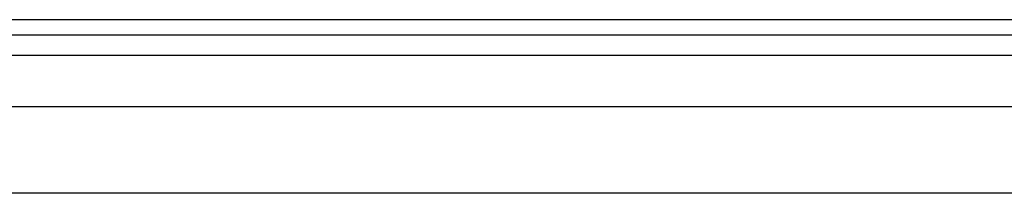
# Model space of a CAD drawing. Header units: inches. Extents: x 5 to 147, y 9 to 79.
# Tile 50 of 95: x 9.199 to 13.677, y 58.889 to 59.676. Entities that reach past the tile are written whole.
import ezdxf

# ---------------------------------------------------------------- set-up
doc = ezdxf.new("R2010")
doc.units = ezdxf.units.IN
doc.header["$MEASUREMENT"] = 0
doc.layers.add('Visible Edges(ANSI)', color=7, linetype='Continuous', lineweight=25)
doc.layers.add('Visible Tangent Edges(ANSI)', color=7, linetype='Continuous', lineweight=25)

msp = doc.modelspace()

# ---------------------------------------------------------------- linework, layer by layer
at = {"layer": 'Visible Edges(ANSI)'}
for p, q in [((34.4775, 59.6761), (4.8815, 59.6761)), ((4.8815, 59.6081), (34.4775, 59.6081)), ((5.5972, 59.2824), (33.7414, 59.2824)), ((33.7414, 58.8887), (5.5972, 58.8887))]:
    msp.add_line(p, q, dxfattribs=at)
at = {"layer": 'Visible Tangent Edges(ANSI)'}
msp.add_line((4.8815, 59.5151), (34.4775, 59.5151), dxfattribs=at)

doc.saveas('drawing.dxf')
